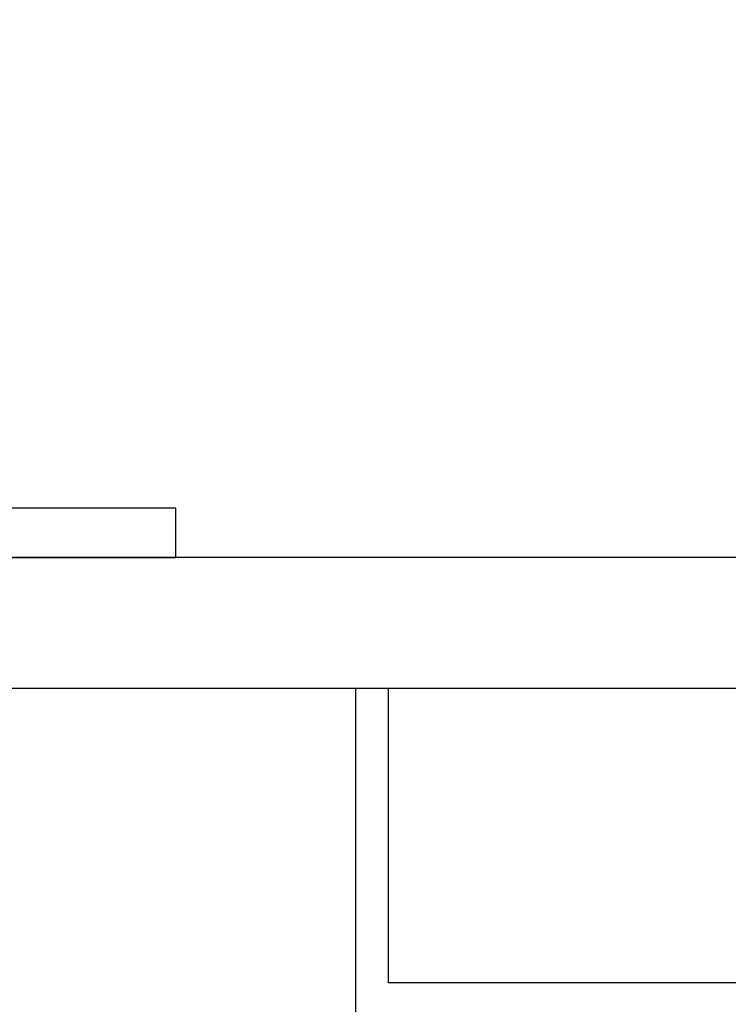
# Model space of a CAD drawing. Header units: millimetres. Extents: x 42924 to 92944, y -369470 to -179866.
# Tile 71 of 256: x 59210 to 59253, y -184139 to -184079. Entities that reach past the tile are written whole.
import ezdxf

# ---------------------------------------------------------------- set-up
doc = ezdxf.new("R2010")
doc.units = ezdxf.units.MM
doc.linetypes.add('HIDDEN', pattern=[9.525, 6.35, -3.175])
doc.layers.get('0').update_dxf_attribs({"color": 8})
for name, color, linetype in [('!! 2  nowe sciany - remont', 8, 'Continuous'), ('!! 2 ZABUDOWA GK-MDF', 8, 'Continuous'), ('!! 2_Drzwi - nowe remont', 8, 'Continuous')]:
    doc.layers.add(name, color=color, linetype=linetype)

# ---------------------------------------------------------------- blocks, each defined once
blk = doc.blocks.new('drzwi giszet')
blk.add_lwpolyline([(68617.39, -194499.265), (68617.39, -194409.265), (68620.39, -194409.265), (68620.39, -194499.265)], close=True)
at = {"linetype": 'HIDDEN'}
blk.add_arc((68617.39, -194499.265), 90, 88.08979, 179.99999, dxfattribs=at)

msp = doc.modelspace()

# ---------------------------------------------------------------- linework, layer by layer
at = {"layer": '!! 2  nowe sciany - remont'}
for points in [[(59339.56735, -184111.38782), (59111.56735, -184111.3878)], [(59339.56735, -184119.38782), (59119.56735, -184119.38782)]]:
    msp.add_lwpolyline(points, dxfattribs=at)
at = {"layer": '!! 2 ZABUDOWA GK-MDF'}
for points in [[(59339.56735, -184139.38782), (59230.56735, -184139.38782), (59230.56735, -184119.38782)], [(59339.56735, -184137.38782), (59232.56735, -184137.38782), (59232.56735, -184119.38782)]]:
    msp.add_lwpolyline(points, dxfattribs=at)

# ---------------------------------------------------------------- block references
at = {"layer": '!! 2_Drzwi - nowe remont', "xscale": -1, "rotation": 90}
msp.add_blockref('drzwi giszet', (-135279.69813, -115490.99816), dxfattribs=at)

doc.saveas('drawing.dxf')
